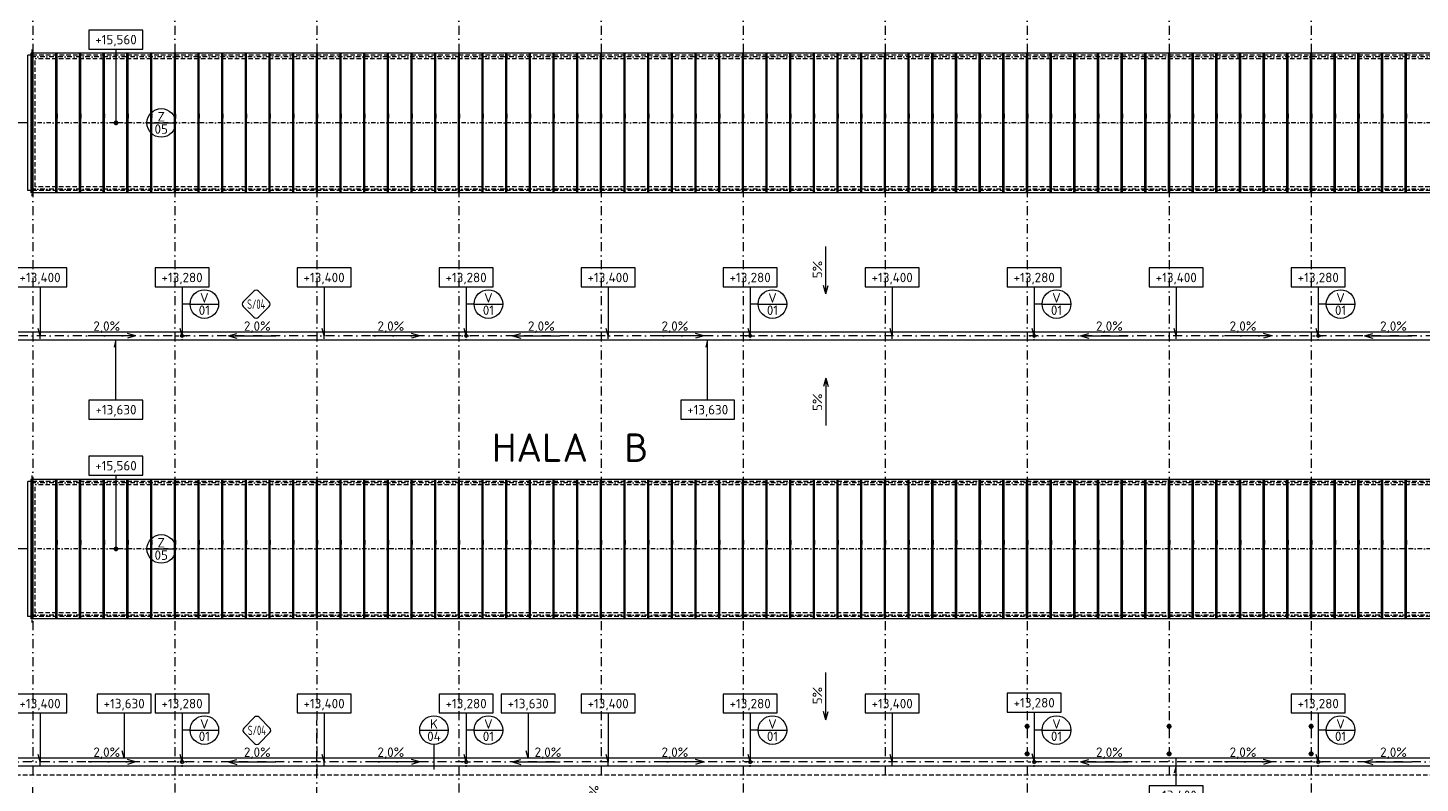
# Model space of a CAD drawing. Header units: millimetres. Extents: x -916886 to 3713765, y -2985421 to 1675785.
# Tile 90 of 256: x 11786 to 70605, y 176406 to 208314. Entities that reach past the tile are written whole.
import ezdxf
from ezdxf.enums import TextEntityAlignment as Align

# ---------------------------------------------------------------- set-up
doc = ezdxf.new("R2010")
doc.units = ezdxf.units.MM
for name, pattern in [('CENTERX2', [101.6, 63.5, -12.7, 12.7, -12.7]), ('DASHDOT', [25.4, 12.7, -6.35, 0, -6.35]), ('ČÁRKOVANÁ', [19.05, 12.7, -6.35])]:
    doc.linetypes.add(name, pattern=pattern)
for name, color, linetype, lineweight in [('A99_N_kce-pohl', 1, 'Continuous', 9), ('A99_N_koty-vysk', 160, 'Continuous', 9), ('A99_N_txt-popis-200', 240, 'Continuous', 5), ('A99_N_znaceni 200', 5, 'Continuous', 5), ('A99_S_osy', 1, 'CENTERX2', 5)]:
    doc.layers.add(name, color=color, linetype=linetype, lineweight=lineweight)
doc.styles.add('A99_kota', font='isocpeur.ttf', dxfattribs={"height": 2})
doc.styles.add('A99_popis', font='isocpeur.ttf')
doc.styles.add('ad_popis 100', font='isocpeur.ttf', dxfattribs={"height": 200})

# ---------------------------------------------------------------- blocks, each defined once
blk = doc.blocks.new('*U51')
at = {"color": 0, "linetype": 'ByBlock'}
blk.add_line((5.7, -4), (5.7, -19.6), dxfattribs=at)
blk.add_lwpolyline([(0, -4), (11.4, -4), (11.4, 0), (0, 0)], close=True, dxfattribs=at)
at = {"color": 0, "linetype": 'ByBlock', "ltscale": 200, "const_width": 0.5}
blk.add_lwpolyline([(5.7, -19.85, -1), (5.7, -19.35, -1)], format="xyb", close=True, dxfattribs=at)
at = {"color": 0, "linetype": 'ByBlock', "style": 'A99_kota'}
for tag, p in [('VYSKA', (5.7, -2.24)), ('VYSKA_POPIS1', (5.7, -6.04)), ('VYSKA_POPIS2', (5.9, -9.54)), ('VYSKA_POPIS3', (5.9, -13.04))]:
    blk.add_attdef(tag, text='', height=2, dxfattribs=at).set_placement(p, align=Align.MIDDLE)
blk = doc.blocks.new('*U64')
at = {"color": 0, "linetype": 'ByBlock'}
for p, q in [((5.7, -4), (5.7, -14.35)), ((5.7, -14.35), (5.29, -12.8))]:
    blk.add_line(p, q, dxfattribs=at)
blk.add_lwpolyline([(0, -4), (11.4, -4), (11.4, 0), (0, 0)], close=True, dxfattribs=at)
at = {"color": 0, "linetype": 'ByBlock', "style": 'A99_kota'}
for tag, p in [('VYSKA', (5.7, -2.24)), ('VYSKA_POPIS1', (5.7, -6.04)), ('VYSKA_POPIS2', (5.9, -9.54)), ('VYSKA_POPIS3', (5.9, -13.04))]:
    blk.add_attdef(tag, text='', height=2, dxfattribs=at).set_placement(p, align=Align.MIDDLE)
blk = doc.blocks.new('*U129')
at = {"color": 0, "linetype": 'ByBlock'}
for p, q in [((5.7, -4), (5.7, -13.52)), ((5.7, -13.52), (5.29, -11.98))]:
    blk.add_line(p, q, dxfattribs=at)
blk.add_lwpolyline([(0, -4), (11.4, -4), (11.4, 0), (0, 0)], close=True, dxfattribs=at)
at = {"color": 0, "linetype": 'ByBlock', "style": 'A99_kota'}
for tag, p in [('VYSKA', (5.7, -2.24)), ('VYSKA_POPIS1', (5.7, -6.04)), ('VYSKA_POPIS2', (5.9, -9.54)), ('VYSKA_POPIS3', (5.9, -13.04))]:
    blk.add_attdef(tag, text='', height=2, dxfattribs=at).set_placement(p, align=Align.MIDDLE)
blk = doc.blocks.new('*U114')
at = {"color": 0, "linetype": 'ByBlock'}
for p, q in [((5.7, 4.2), (5.29, 2.65)), ((5.7, 0), (5.7, 4.2))]:
    blk.add_line(p, q, dxfattribs=at)
blk.add_lwpolyline([(0, -4), (11.4, -4), (11.4, 0), (0, 0)], close=True, dxfattribs=at)
at = {"color": 0, "linetype": 'ByBlock', "style": 'A99_kota'}
for tag, p in [('VYSKA', (5.7, -2.24)), ('VYSKA_POPIS1', (5.7, -6.04)), ('VYSKA_POPIS2', (5.9, -9.54)), ('VYSKA_POPIS3', (5.9, -13.04))]:
    blk.add_attdef(tag, text='', height=2, dxfattribs=at).set_placement(p, align=Align.MIDDLE)
blk = doc.blocks.new('*U20')
at = {"color": 0, "linetype": 'ByBlock'}
blk.add_line((-3.02, 0), (3.02, 0), dxfattribs=at)
blk.add_circle((0, 0), 3.02, dxfattribs=at)
at = {"color": 0, "linetype": 'ByBlock', "style": 'A99_popis'}
for tag, p in [('KATEGORIE', (0, 1.31)), ('PRVEK', (0, -1.3))]:
    blk.add_attdef(tag, text='', height=2, dxfattribs=at).set_placement(p, align=Align.MIDDLE_CENTER)
blk = doc.blocks.new('*U96')
at = {"color": 0}
for p, q in [((-0.72, 4.14), (-4.15, 0.71)), ((4.14, 0.71), (0.71, 4.14)), ((-4.15, -0.72), (-0.72, -4.15)), ((0.71, -4.15), (4.14, -0.72))]:
    blk.add_line(p, q, dxfattribs=at)
for centre, start, end in [((0, 3.42), 45, 135), ((-3.43, 0), 135, 225), ((3.42, 0), 315, 45), ((0, -3.43), 225, 315)]:
    blk.add_arc(centre, 1.01, start, end, dxfattribs=at)
at = {"color": 0, "linetype": 'ByBlock', "style": 'A99_popis', "width": 0.953108}
blk.add_attdef('SKLADBA', text='', height=3, rotation=0.0103, dxfattribs=at).set_placement((-2.86, -1.51), (2.86, -1.5), align=Align.FIT)
blk = doc.blocks.new('*U128')
at = {"color": 0, "linetype": 'ByBlock'}
for p, q in [((5.7, 12.75), (5.29, 11.2)), ((5.7, 0), (5.7, 12.75))]:
    blk.add_line(p, q, dxfattribs=at)
blk.add_lwpolyline([(0, -4), (11.4, -4), (11.4, 0), (0, 0)], close=True, dxfattribs=at)
at = {"color": 0, "linetype": 'ByBlock', "style": 'A99_kota'}
for tag, p in [('VYSKA', (5.7, -2.24)), ('VYSKA_POPIS1', (5.7, -6.04)), ('VYSKA_POPIS2', (5.9, -9.54)), ('VYSKA_POPIS3', (5.9, -13.04))]:
    blk.add_attdef(tag, text='', height=2, dxfattribs=at).set_placement(p, align=Align.MIDDLE)

msp = doc.modelspace()

# ---------------------------------------------------------------- linework, layer by layer
at = {"layer": 'A99_N_kce-pohl', "linetype": 'Continuous', "lineweight": 9}
for p, q in [((12005, 201345), (12005, 207255)), ((12975, 201345), (12975, 207255)), ((13025, 201345), (13025, 207255)), ((13975, 201345), (13975, 207255)), ((14025, 201345), (14025, 207255)), ((14975, 201345), (14975, 207255)), ((15025, 201345), (15025, 207255)), ((15975, 201345), (15975, 207255)), ((16025, 201345), (16025, 207255)), ((16975, 201345), (16975, 207255)), ((17025, 201345), (17025, 207255)), ((17975, 201345), (17975, 207255)), ((18025, 201345), (18025, 207255)), ((18975, 201345), (18975, 207255)), ((19025, 201345), (19025, 207255)), ((19975, 201345), (19975, 207255)), ((20025, 201345), (20025, 207255)), ((20975, 201345), (20975, 207255)), ((21025, 201345), (21025, 207255)), ((21975, 201345), (21975, 207255)), ((22025, 201345), (22025, 207255)), ((22975, 201345), (22975, 207255)), ((23025, 201345), (23025, 207255)), ((23975, 201345), (23975, 207255)), ((24025, 201345), (24025, 207255)), ((24975, 201345), (24975, 207255)), ((25025, 201345), (25025, 207255)), ((25975, 201345), (25975, 207255)), ((26025, 201345), (26025, 207255)), ((26975, 201345), (26975, 207255)), ((27025, 201345), (27025, 207255)), ((27975, 201345), (27975, 207255)), ((28025, 201345), (28025, 207255)), ((28975, 201345), (28975, 207255)), ((29025, 201345), (29025, 207255)), ((29975, 201345), (29975, 207255)), ((30025, 201345), (30025, 207255)), ((30975, 201345), (30975, 207255)), ((31025, 201345), (31025, 207255)), ((31975, 201345), (31975, 207255)), ((32025, 201345), (32025, 207255)), ((32975, 201345), (32975, 207255)), ((33025, 201345), (33025, 207255)), ((33975, 201345), (33975, 207255)), ((34025, 201345), (34025, 207255)), ((34975, 201345), (34975, 207255)), ((35025, 201345), (35025, 207255)), ((35975, 201345), (35975, 207255)), ((36025, 201345), (36025, 207255)), ((36975, 201345), (36975, 207255)), ((37025, 201345), (37025, 207255)), ((37975, 201345), (37975, 207255)), ((38025, 201345), (38025, 207255)), ((38975, 201345), (38975, 207255)), ((39025, 201345), (39025, 207255)), ((39975, 201345), (39975, 207255)), ((40025, 201345), (40025, 207255)), ((40975, 201345), (40975, 207255)), ((41025, 201345), (41025, 207255)), ((41975, 201345), (41975, 207255)), ((42025, 201345), (42025, 207255)), ((42975, 201345), (42975, 207255)), ((43025, 201345), (43025, 207255)), ((43975, 201345), (43975, 207255)), ((44025, 201345), (44025, 207255)), ((44975, 201345), (44975, 207255)), ((45025, 201345), (45025, 207255)), ((45975, 201345), (45975, 207255)), ((46025, 201345), (46025, 207255)), ((46975, 201345), (46975, 207255)), ((47025, 201345), (47025, 207255)), ((47975, 201345), (47975, 207255)), ((48025, 201345), (48025, 207255)), ((48975, 201345), (48975, 207255)), ((49025, 201345), (49025, 207255)), ((49975, 201345), (49975, 207255)), ((50025, 201345), (50025, 207255)), ((50975, 201345), (50975, 207255)), ((51025, 201345), (51025, 207255)), ((51975, 201345), (51975, 207255)), ((52025, 201345), (52025, 207255)), ((52975, 201345), (52975, 207255)), ((53025, 201345), (53025, 207255)), ((53975, 201345), (53975, 207255)), ((54025, 201345), (54025, 207255)), ((54975, 201345), (54975, 207255)), ((55025, 201345), (55025, 207255)), ((55975, 201345), (55975, 207255)), ((56025, 201345), (56025, 207255)), ((56975, 201345), (56975, 207255)), ((57025, 201345), (57025, 207255)), ((57975, 201345), (57975, 207255)), ((58025, 201345), (58025, 207255)), ((58975, 201345), (58975, 207255)), ((59025, 201345), (59025, 207255)), ((59975, 201345), (59975, 207255)), ((60025, 201345), (60025, 207255)), ((60975, 201345), (60975, 207255)), ((61025, 201345), (61025, 207255)), ((61975, 201345), (61975, 207255)), ((62025, 201345), (62025, 207255)), ((62975, 201345), (62975, 207255)), ((63025, 201345), (63025, 207255)), ((63975, 201345), (63975, 207255)), ((64025, 201345), (64025, 207255)), ((64975, 201345), (64975, 207255)), ((65025, 201345), (65025, 207255)), ((65975, 201345), (65975, 207255)), ((66025, 201345), (66025, 207255)), ((66975, 201345), (66975, 207255)), ((67025, 201345), (67025, 207255)), ((67975, 201345), (67975, 207255)), ((68025, 201345), (68025, 207255)), ((68975, 201345), (68975, 207255)), ((69025, 201345), (69025, 207255)), ((69975, 201345), (69975, 207255)), ((70025, 201345), (70025, 207255)), ((12005, 183345), (12005, 189255)), ((12975, 183345), (12975, 189255)), ((13025, 183345), (13025, 189255)), ((13975, 183345), (13975, 189255)), ((14025, 183345), (14025, 189255)), ((14975, 183345), (14975, 189255)), ((15025, 183345), (15025, 189255)), ((15975, 183345), (15975, 189255)), ((16025, 183345), (16025, 189255)), ((16975, 183345), (16975, 189255)), ((17025, 183345), (17025, 189255)), ((17975, 183345), (17975, 189255)), ((18025, 183345), (18025, 189255)), ((18975, 183345), (18975, 189255)), ((19025, 183345), (19025, 189255)), ((19975, 183345), (19975, 189255)), ((20025, 183345), (20025, 189255)), ((20975, 183345), (20975, 189255)), ((21025, 183345), (21025, 189255)), ((21975, 183345), (21975, 189255)), ((22025, 183345), (22025, 189255)), ((22975, 183345), (22975, 189255)), ((23025, 183345), (23025, 189255)), ((23975, 183345), (23975, 189255)), ((24025, 183345), (24025, 189255)), ((24975, 183345), (24975, 189255)), ((25025, 183345), (25025, 189255)), ((25975, 183345), (25975, 189255)), ((26025, 183345), (26025, 189255)), ((26975, 183345), (26975, 189255)), ((27025, 183345), (27025, 189255)), ((27975, 183345), (27975, 189255)), ((28025, 183345), (28025, 189255)), ((28975, 183345), (28975, 189255)), ((29025, 183345), (29025, 189255)), ((29975, 183345), (29975, 189255)), ((30025, 183345), (30025, 189255)), ((30975, 183345), (30975, 189255)), ((31025, 183345), (31025, 189255)), ((31975, 183345), (31975, 189255)), ((32025, 183345), (32025, 189255)), ((32975, 183345), (32975, 189255)), ((33025, 183345), (33025, 189255)), ((33975, 183345), (33975, 189255)), ((34025, 183345), (34025, 189255)), ((34975, 183345), (34975, 189255)), ((35025, 183345), (35025, 189255)), ((35975, 183345), (35975, 189255)), ((36025, 183345), (36025, 189255)), ((36975, 183345), (36975, 189255)), ((37025, 183345), (37025, 189255)), ((37975, 183345), (37975, 189255)), ((38025, 183345), (38025, 189255)), ((38975, 183345), (38975, 189255)), ((39025, 183345), (39025, 189255)), ((39975, 183345), (39975, 189255)), ((40025, 183345), (40025, 189255)), ((40975, 183345), (40975, 189255)), ((41025, 183345), (41025, 189255)), ((41975, 183345), (41975, 189255)), ((42025, 183345), (42025, 189255)), ((42975, 183345), (42975, 189255)), ((43025, 183345), (43025, 189255)), ((43975, 183345), (43975, 189255)), ((44025, 183345), (44025, 189255)), ((44975, 183345), (44975, 189255)), ((45025, 183345), (45025, 189255)), ((45975, 183345), (45975, 189255)), ((46025, 183345), (46025, 189255)), ((46975, 183345), (46975, 189255)), ((47025, 183345), (47025, 189255)), ((47975, 183345), (47975, 189255)), ((48025, 183345), (48025, 189255)), ((48975, 183345), (48975, 189255)), ((49025, 183345), (49025, 189255)), ((49975, 183345), (49975, 189255)), ((50025, 183345), (50025, 189255)), ((50975, 183345), (50975, 189255)), ((51025, 183345), (51025, 189255)), ((51975, 183345), (51975, 189255)), ((52025, 183345), (52025, 189255)), ((52975, 183345), (52975, 189255)), ((53025, 183345), (53025, 189255)), ((53975, 183345), (53975, 189255)), ((54025, 183345), (54025, 189255)), ((54975, 183345), (54975, 189255)), ((55025, 183345), (55025, 189255)), ((55975, 183345), (55975, 189255)), ((56025, 183345), (56025, 189255)), ((56975, 183345), (56975, 189255)), ((57025, 183345), (57025, 189255)), ((57975, 183345), (57975, 189255)), ((58025, 183345), (58025, 189255)), ((58975, 183345), (58975, 189255)), ((59025, 183345), (59025, 189255)), ((59975, 183345), (59975, 189255)), ((60025, 183345), (60025, 189255)), ((60975, 183345), (60975, 189255)), ((61025, 183345), (61025, 189255)), ((61975, 183345), (61975, 189255)), ((62025, 183345), (62025, 189255)), ((62975, 183345), (62975, 189255)), ((63025, 183345), (63025, 189255)), ((63975, 183345), (63975, 189255)), ((64025, 183345), (64025, 189255)), ((64975, 183345), (64975, 189255)), ((65025, 183345), (65025, 189255)), ((65975, 183345), (65975, 189255)), ((66025, 183345), (66025, 189255)), ((66975, 183345), (66975, 189255)), ((67025, 183345), (67025, 189255)), ((67975, 183345), (67975, 189255)), ((68025, 183345), (68025, 189255)), ((68975, 183345), (68975, 189255)), ((69025, 183345), (69025, 189255)), ((69975, 183345), (69975, 189255)), ((70025, 183345), (70025, 189255))]:
    msp.add_line(p, q, dxfattribs=at)
at = {"layer": 'A99_N_kce-pohl', "linetype": 'ČÁRKOVANÁ', "lineweight": 9, "ltscale": 15}
msp.add_line((5860, 176760), (150690, 176760), dxfattribs=at)
for points in [[(144760, 207155), (11790, 207155)], [(144450, 207005.3), (12100, 207005.3)], [(12100, 201594.7), (12100, 207005.3)], [(144760, 201445), (11790, 201445)], [(144450, 201594.7), (12100, 201594.7)], [(144760, 189155), (11790, 189155)], [(144450, 189005.3), (12100, 189005.3)], [(12100, 183594.7), (12100, 189005.3)], [(144450, 183594.7), (12100, 183594.7)], [(144760, 183445), (11790, 183445)]]:
    msp.add_lwpolyline(points, dxfattribs=at)
at = {"layer": 'A99_N_kce-pohl', "linetype": 'Continuous', "lineweight": 9}
for points in [[(11790, 201445), (11790, 207155)], [(11955, 201345), (11955, 207255)], [(11790, 204300), (5860, 204300)], [(12975, 204675), (12975, 204495)], [(13025, 204675), (13025, 204495)], [(13975, 204675), (13975, 204495)], [(14025, 204675), (14025, 204495)], [(15975, 204675), (15975, 204495)], [(16025, 204675), (16025, 204495)], [(17975, 204670), (17975, 204490)], [(18025, 204670), (18025, 204490)], [(18975, 204675), (18975, 204495)], [(19025, 204675), (19025, 204495)], [(19975, 204675), (19975, 204495)], [(20025, 204675), (20025, 204495)], [(20975, 204675), (20975, 204495)], [(21025, 204675), (21025, 204495)], [(21975, 204675), (21975, 204495)], [(22025, 204675), (22025, 204495)], [(22975, 204675), (22975, 204495)], [(23025, 204675), (23025, 204495)], [(23975, 204675), (23975, 204495)], [(24025, 204675), (24025, 204495)], [(24975, 204675), (24975, 204495)], [(25025, 204675), (25025, 204495)], [(25975, 204675), (25975, 204495)], [(26025, 204675), (26025, 204495)], [(26975, 204675), (26975, 204495)], [(27025, 204675), (27025, 204495)], [(27975, 204675), (27975, 204495)], [(28025, 204675), (28025, 204495)], [(28975, 204675), (28975, 204495)], [(29025, 204675), (29025, 204495)], [(29975, 204675), (29975, 204495)], [(30025, 204675), (30025, 204495)], [(30975, 204675), (30975, 204495)], [(31025, 204675), (31025, 204495)], [(31975, 204675), (31975, 204495)], [(32025, 204675), (32025, 204495)], [(32975, 204675), (32975, 204495)], [(33025, 204675), (33025, 204495)], [(33975, 204675), (33975, 204495)], [(34025, 204675), (34025, 204495)], [(34975, 204675), (34975, 204495)], [(35025, 204675), (35025, 204495)], [(35975, 204675), (35975, 204495)], [(36025, 204675), (36025, 204495)], [(36975, 204675), (36975, 204495)], [(37025, 204675), (37025, 204495)], [(37975, 204675), (37975, 204495)], [(38025, 204675), (38025, 204495)], [(38975, 204675), (38975, 204495)], [(39025, 204675), (39025, 204495)], [(39975, 204675), (39975, 204495)], [(40025, 204675), (40025, 204495)], [(40975, 204675), (40975, 204495)], [(41025, 204675), (41025, 204495)], [(41975, 204675), (41975, 204495)], [(42025, 204675), (42025, 204495)], [(42975, 204675), (42975, 204495)], [(43025, 204675), (43025, 204495)], [(43975, 204675), (43975, 204495)], [(44025, 204675), (44025, 204495)], [(44975, 204675), (44975, 204495)], [(45025, 204675), (45025, 204495)], [(45975, 204675), (45975, 204495)], [(46025, 204675), (46025, 204495)], [(46975, 204675), (46975, 204495)], [(47025, 204675), (47025, 204495)], [(47975, 204675), (47975, 204495)], [(48025, 204675), (48025, 204495)], [(48975, 204675), (48975, 204495)], [(49025, 204675), (49025, 204495)], [(49975, 204675), (49975, 204495)], [(50025, 204675), (50025, 204495)], [(50975, 204675), (50975, 204495)], [(51025, 204675), (51025, 204495)], [(51975, 204675), (51975, 204495)], [(52025, 204675), (52025, 204495)], [(52975, 204675), (52975, 204495)], [(53025, 204675), (53025, 204495)], [(53975, 204675), (53975, 204495)], [(54025, 204675), (54025, 204495)], [(54975, 204675), (54975, 204495)], [(55025, 204675), (55025, 204495)], [(55975, 204675), (55975, 204495)], [(56025, 204675), (56025, 204495)], [(56975, 204675), (56975, 204495)], [(57025, 204675), (57025, 204495)], [(57975, 204675), (57975, 204495)], [(58025, 204675), (58025, 204495)], [(58975, 204675), (58975, 204495)], [(59025, 204675), (59025, 204495)], [(59975, 204675), (59975, 204495)], [(60025, 204675), (60025, 204495)], [(60975, 204675), (60975, 204495)], [(61025, 204675), (61025, 204495)], [(61975, 204675), (61975, 204495)], [(62025, 204675), (62025, 204495)], [(62975, 204675), (62975, 204495)], [(63025, 204675), (63025, 204495)], [(63975, 204675), (63975, 204495)], [(64025, 204675), (64025, 204495)], [(64975, 204675), (64975, 204495)], [(65025, 204675), (65025, 204495)], [(65975, 204675), (65975, 204495)], [(66025, 204675), (66025, 204495)], [(66975, 204675), (66975, 204495)], [(67025, 204675), (67025, 204495)], [(67975, 204675), (67975, 204495)], [(68025, 204675), (68025, 204495)], [(68975, 204675), (68975, 204495)], [(69025, 204675), (69025, 204495)], [(69975, 204675), (69975, 204495)], [(70025, 204675), (70025, 204495)], [(11790, 183445), (11790, 189155)], [(11955, 183345), (11955, 189255)], [(12975, 186675), (12975, 186495)], [(13025, 186675), (13025, 186495)], [(13975, 186675), (13975, 186495)], [(14025, 186675), (14025, 186495)], [(15975, 186675), (15975, 186495)], [(16025, 186675), (16025, 186495)], [(17975, 186670), (17975, 186490)], [(18025, 186670), (18025, 186490)], [(18975, 186675), (18975, 186495)], [(19025, 186675), (19025, 186495)], [(19975, 186675), (19975, 186495)], [(20025, 186675), (20025, 186495)], [(20975, 186675), (20975, 186495)], [(21025, 186675), (21025, 186495)], [(21975, 186675), (21975, 186495)], [(22025, 186675), (22025, 186495)], [(22975, 186675), (22975, 186495)], [(23025, 186675), (23025, 186495)], [(23975, 186675), (23975, 186495)], [(24025, 186675), (24025, 186495)], [(24975, 186675), (24975, 186495)], [(25025, 186675), (25025, 186495)], [(25975, 186675), (25975, 186495)], [(26025, 186675), (26025, 186495)], [(26975, 186675), (26975, 186495)], [(27025, 186675), (27025, 186495)], [(27975, 186675), (27975, 186495)], [(28025, 186675), (28025, 186495)], [(28975, 186675), (28975, 186495)], [(29025, 186675), (29025, 186495)], [(29975, 186675), (29975, 186495)], [(30025, 186675), (30025, 186495)], [(30975, 186675), (30975, 186495)], [(31025, 186675), (31025, 186495)], [(31975, 186675), (31975, 186495)], [(32025, 186675), (32025, 186495)], [(32975, 186675), (32975, 186495)], [(33025, 186675), (33025, 186495)], [(33975, 186675), (33975, 186495)], [(34025, 186675), (34025, 186495)], [(34975, 186675), (34975, 186495)], [(35025, 186675), (35025, 186495)], [(35975, 186675), (35975, 186495)], [(36025, 186675), (36025, 186495)], [(36975, 186675), (36975, 186495)], [(37025, 186675), (37025, 186495)], [(37975, 186675), (37975, 186495)], [(38025, 186675), (38025, 186495)], [(38975, 186675), (38975, 186495)], [(39025, 186675), (39025, 186495)], [(39975, 186675), (39975, 186495)], [(40025, 186675), (40025, 186495)], [(40975, 186675), (40975, 186495)], [(41025, 186675), (41025, 186495)], [(41975, 186675), (41975, 186495)], [(42025, 186675), (42025, 186495)], [(42975, 186675), (42975, 186495)], [(43025, 186675), (43025, 186495)], [(43975, 186675), (43975, 186495)], [(44025, 186675), (44025, 186495)], [(44975, 186675), (44975, 186495)], [(45025, 186675), (45025, 186495)], [(45975, 186675), (45975, 186495)], [(46025, 186675), (46025, 186495)], [(46975, 186675), (46975, 186495)], [(47025, 186675), (47025, 186495)], [(47975, 186675), (47975, 186495)], [(48025, 186675), (48025, 186495)], [(48975, 186675), (48975, 186495)], [(49025, 186675), (49025, 186495)], [(49975, 186675), (49975, 186495)], [(50025, 186675), (50025, 186495)], [(50975, 186675), (50975, 186495)], [(51025, 186675), (51025, 186495)], [(51975, 186675), (51975, 186495)], [(52025, 186675), (52025, 186495)], [(52975, 186675), (52975, 186495)], [(53025, 186675), (53025, 186495)], [(53975, 186675), (53975, 186495)], [(54025, 186675), (54025, 186495)], [(54975, 186675), (54975, 186495)], [(55025, 186675), (55025, 186495)], [(55975, 186675), (55975, 186495)], [(56025, 186675), (56025, 186495)], [(56975, 186675), (56975, 186495)], [(57025, 186675), (57025, 186495)], [(57975, 186675), (57975, 186495)], [(58025, 186675), (58025, 186495)], [(58975, 186675), (58975, 186495)], [(59025, 186675), (59025, 186495)], [(59975, 186675), (59975, 186495)], [(60025, 186675), (60025, 186495)], [(60975, 186675), (60975, 186495)], [(61025, 186675), (61025, 186495)], [(61975, 186675), (61975, 186495)], [(62025, 186675), (62025, 186495)], [(62975, 186675), (62975, 186495)], [(63025, 186675), (63025, 186495)], [(63975, 186675), (63975, 186495)], [(64025, 186675), (64025, 186495)], [(64975, 186675), (64975, 186495)], [(65025, 186675), (65025, 186495)], [(65975, 186675), (65975, 186495)], [(66025, 186675), (66025, 186495)], [(66975, 186675), (66975, 186495)], [(67025, 186675), (67025, 186495)], [(67975, 186675), (67975, 186495)], [(68025, 186675), (68025, 186495)], [(68975, 186675), (68975, 186495)], [(69025, 186675), (69025, 186495)], [(69975, 186675), (69975, 186495)], [(70025, 186675), (70025, 186495)], [(11790, 186300), (5860, 186300)]]:
    msp.add_lwpolyline(points, dxfattribs=at)
for points in [[(11930, 207255), (144620, 207255), (144620, 201345), (11930, 201345)], [(11930, 189255), (144620, 189255), (144620, 183345), (11930, 183345)]]:
    msp.add_lwpolyline(points, close=True, dxfattribs=at)
at = {"layer": 'A99_N_kce-pohl', "linetype": 'ČÁRKOVANÁ', "lineweight": 9, "ltscale": 3}
for points in [[(14975, 204675), (14975, 204495)], [(15025, 204675), (15025, 204495)], [(16975, 204675), (16975, 204495)], [(17025, 204675), (17025, 204495)], [(14975, 186675), (14975, 186495)], [(15025, 186675), (15025, 186495)], [(16975, 186675), (16975, 186495)], [(17025, 186675), (17025, 186495)]]:
    msp.add_lwpolyline(points, dxfattribs=at)
at = {"layer": 'A99_N_kce-pohl', "color": 1, "linetype": 'Continuous', "ltscale": 25}
msp.add_lwpolyline([(150690, 195135), (150690, 195465), (6000, 195465), (6000, 195135)], close=True, dxfattribs=at)
at = {"layer": 'A99_N_kce-pohl', "linetype": 'Continuous', "lineweight": 5}
for points in [[(12300, 195180), (12300, 195420)], [(24300, 195180), (24300, 195420)], [(36300, 195180), (36300, 195420)], [(36300, 195180), (36300, 195420)], [(48300, 195180), (48300, 195420)], [(60300, 195180), (60300, 195420)]]:
    msp.add_lwpolyline(points, dxfattribs=at)
at = {"layer": 'A99_N_kce-pohl', "linetype": 'DASHDOT', "lineweight": 5, "ltscale": 5}
for points in [[(18100, 195300), (18500, 195300)], [(18300, 195100), (18300, 195500)], [(30100, 195300), (30500, 195300)], [(30300, 195100), (30300, 195500)], [(42100, 195300), (42500, 195300)], [(42300, 195100), (42300, 195500)], [(54100, 195300), (54500, 195300)], [(54300, 195100), (54300, 195500)], [(66100, 195300), (66500, 195300)], [(66300, 195100), (66300, 195500)], [(18100, 177300), (18500, 177300)], [(18300, 177100), (18300, 177500)], [(30100, 177300), (30500, 177300)], [(30300, 177100), (30300, 177500)], [(42100, 177300), (42500, 177300)], [(42300, 177100), (42300, 177500)], [(54100, 177300), (54500, 177300)], [(54300, 177100), (54300, 177500)], [(66100, 177300), (66500, 177300)], [(66300, 177100), (66300, 177500)]]:
    msp.add_lwpolyline(points, dxfattribs=at)
at = {"layer": 'A99_N_kce-pohl', "linetype": 'Continuous', "ltscale": 25}
msp.add_lwpolyline([(150690, 177135), (150690, 177465), (6000, 177465), (6000, 177135)], close=True, dxfattribs=at)
for points in [[(12300, 177135), (12300, 177465)], [(24300, 177135), (24300, 177465)], [(36300, 177135), (36300, 177465)], [(36300, 177135), (36300, 177465)], [(48300, 177135), (48300, 177465)], [(60300, 177135), (60300, 177465)]]:
    msp.add_lwpolyline(points, dxfattribs=at)
at = {"layer": 'A99_N_kce-pohl', "linetype": 'Continuous'}
for centre in [(18300, 195300), (30300, 195300), (42300, 195300), (54300, 195300), (66300, 195300), (18300, 177300), (30300, 177300), (42300, 177300), (54300, 177300), (66300, 177300)]:
    msp.add_circle(centre, 60, dxfattribs=at)
at = {"layer": 'A99_N_kce-pohl', "color": 4, "linetype": 'Continuous', "lineweight": 70, "ltscale": 0.5}
for centre in [(54000, 178807.5), (60000, 178807.5), (66000, 178807.5), (54000, 177645), (60000, 177645), (66000, 177645)]:
    msp.add_circle(centre, 15, dxfattribs=at)
at = {"layer": 'A99_N_koty-vysk'}
for points in [[(45500, 197082), (45500, 199082)], [(45500, 197082), (45400, 197432)], [(45500, 197082), (45600, 197432)], [(16340, 195300), (14340, 195300)], [(16340, 195300), (15990, 195400)], [(16340, 195300), (15990, 195200)], [(20260, 195300), (20610, 195400)], [(20260, 195300), (22260, 195300)], [(20260, 195300), (20610, 195200)], [(28340, 195300), (26340, 195300)], [(28340, 195300), (27990, 195400)], [(28340, 195300), (27990, 195200)], [(32260, 195300), (32610, 195400)], [(32260, 195300), (32610, 195400)], [(32260, 195300), (34260, 195300)], [(32260, 195300), (32610, 195200)], [(32260, 195300), (34260, 195300)], [(32260, 195300), (32610, 195200)], [(40340, 195300), (38340, 195300)], [(40340, 195300), (38340, 195300)], [(40340, 195300), (39990, 195400)], [(40340, 195300), (39990, 195400)], [(40340, 195300), (39990, 195200)], [(40340, 195300), (39990, 195200)], [(56260, 195300), (56610, 195400)], [(56260, 195300), (58260, 195300)], [(56260, 195300), (56610, 195200)], [(64340, 195300), (62340, 195300)], [(64340, 195300), (63990, 195400)], [(64340, 195300), (63990, 195200)], [(68260, 195300), (68610, 195400)], [(68260, 195300), (70260, 195300)], [(68260, 195300), (68610, 195200)], [(45500, 193518), (45400, 193168)], [(45500, 193518), (45500, 191518)], [(45500, 193518), (45600, 193168)], [(45500, 179082), (45500, 181082)], [(45500, 179082), (45400, 179432)], [(45500, 179082), (45600, 179432)], [(16340, 177300), (14340, 177300)], [(16340, 177300), (15990, 177400)], [(16340, 177300), (15990, 177200)], [(20260, 177300), (20610, 177400)], [(20260, 177300), (22260, 177300)], [(20260, 177300), (20610, 177200)], [(28340, 177300), (26340, 177300)], [(28340, 177300), (27990, 177400)], [(28340, 177300), (27990, 177200)], [(32260, 177300), (32610, 177400)], [(32260, 177300), (32610, 177400)], [(32260, 177300), (34260, 177300)], [(32260, 177300), (32610, 177200)], [(32260, 177300), (34260, 177300)], [(32260, 177300), (32610, 177200)], [(40340, 177300), (38340, 177300)], [(40340, 177300), (38340, 177300)], [(40340, 177300), (39990, 177400)], [(40340, 177300), (39990, 177400)], [(40340, 177300), (39990, 177200)], [(40340, 177300), (39990, 177200)], [(56260, 177300), (56610, 177400)], [(56260, 177300), (58260, 177300)], [(56260, 177300), (56610, 177200)], [(64340, 177300), (62340, 177300)], [(64340, 177300), (63990, 177400)], [(64340, 177300), (63990, 177200)], [(68260, 177300), (68610, 177400)], [(68260, 177300), (70260, 177300)], [(68260, 177300), (68610, 177200)]]:
    msp.add_lwpolyline(points, dxfattribs=at)
at = {"layer": 'A99_N_znaceni 200'}
for points in [[(18638.5, 196646.5), (18300, 196646.5)], [(30638.5, 196646.5), (30300, 196646.5)], [(42638.5, 196646.5), (42300, 196646.5)], [(54638.5, 196646.5), (54300, 196646.5)], [(66638.5, 196646.5), (66300, 196646.5)], [(18638.5, 178646.5), (18300, 178646.5)], [(30638.5, 178646.5), (30300, 178646.5)], [(42638.5, 178646.5), (42300, 178646.5)], [(54638.5, 178646.5), (54300, 178646.5)], [(66638.5, 178646.5), (66300, 178646.5)], [(28943.4, 178041.4), (28943.4, 176980.3)]]:
    msp.add_lwpolyline(points, dxfattribs=at)
at = {"layer": 'A99_S_osy', "linetype": 'DASHDOT', "lineweight": 5, "ltscale": 10}
for p, q in [((11960, 207400), (11960, 201200)), ((13000, 201345), (13000, 207255)), ((14000, 201345), (14000, 207255)), ((15000, 201345), (15000, 207255)), ((16000, 201345), (16000, 207255)), ((17000, 201345), (17000, 207255)), ((19000, 201345), (19000, 207255)), ((20000, 201345), (20000, 207255)), ((21000, 201345), (21000, 207255)), ((22000, 201345), (22000, 207255)), ((23000, 201345), (23000, 207255)), ((24000, 201345), (24000, 207255)), ((25000, 201345), (25000, 207255)), ((26000, 201345), (26000, 207255)), ((27000, 201345), (27000, 207255)), ((28000, 201345), (28000, 207255)), ((29000, 201345), (29000, 207255)), ((31000, 201345), (31000, 207255)), ((32000, 201345), (32000, 207255)), ((33000, 201345), (33000, 207255)), ((34000, 201345), (34000, 207255)), ((35000, 201345), (35000, 207255)), ((36000, 201345), (36000, 207255)), ((37000, 201345), (37000, 207255)), ((38000, 201345), (38000, 207255)), ((39000, 201345), (39000, 207255)), ((40000, 201345), (40000, 207255)), ((41000, 201345), (41000, 207255)), ((43000, 201345), (43000, 207255)), ((44000, 201345), (44000, 207255)), ((45000, 201345), (45000, 207255)), ((46000, 201345), (46000, 207255)), ((47000, 201345), (47000, 207255)), ((48000, 201345), (48000, 207255)), ((49000, 201345), (49000, 207255)), ((50000, 201345), (50000, 207255)), ((51000, 201345), (51000, 207255)), ((52000, 201345), (52000, 207255)), ((53000, 201345), (53000, 207255)), ((55000, 201345), (55000, 207255)), ((56000, 201345), (56000, 207255)), ((57000, 201345), (57000, 207255)), ((58000, 201345), (58000, 207255)), ((59000, 201345), (59000, 207255)), ((60000, 201345), (60000, 207255)), ((61000, 201345), (61000, 207255)), ((62000, 201345), (62000, 207255)), ((63000, 201345), (63000, 207255)), ((64000, 201345), (64000, 207255)), ((65000, 201345), (65000, 207255)), ((67000, 201345), (67000, 207255)), ((68000, 201345), (68000, 207255)), ((69000, 201345), (69000, 207255)), ((70000, 201345), (70000, 207255)), ((11960, 189400), (11960, 183200)), ((13000, 183345), (13000, 189255)), ((14000, 183345), (14000, 189255)), ((15000, 183345), (15000, 189255)), ((16000, 183345), (16000, 189255)), ((17000, 183345), (17000, 189255)), ((19000, 183345), (19000, 189255)), ((20000, 183345), (20000, 189255)), ((21000, 183345), (21000, 189255)), ((22000, 183345), (22000, 189255)), ((23000, 183345), (23000, 189255)), ((24000, 183345), (24000, 189255)), ((25000, 183345), (25000, 189255)), ((26000, 183345), (26000, 189255)), ((27000, 183345), (27000, 189255)), ((28000, 183345), (28000, 189255)), ((29000, 183345), (29000, 189255)), ((31000, 183345), (31000, 189255)), ((32000, 183345), (32000, 189255)), ((33000, 183345), (33000, 189255)), ((34000, 183345), (34000, 189255)), ((35000, 183345), (35000, 189255)), ((36000, 189255), (36000, 183345)), ((37000, 183345), (37000, 189255)), ((38000, 183345), (38000, 189255)), ((39000, 183345), (39000, 189255)), ((40000, 183345), (40000, 189255)), ((41000, 183345), (41000, 189255)), ((43000, 183345), (43000, 189255)), ((44000, 183345), (44000, 189255)), ((45000, 183345), (45000, 189255)), ((46000, 183345), (46000, 189255)), ((47000, 183345), (47000, 189255)), ((48000, 183345), (48000, 189255)), ((49000, 183345), (49000, 189255)), ((50000, 183345), (50000, 189255)), ((51000, 183345), (51000, 189255)), ((52000, 183345), (52000, 189255)), ((53000, 183345), (53000, 189255)), ((55000, 183345), (55000, 189255)), ((56000, 183345), (56000, 189255)), ((57000, 183345), (57000, 189255)), ((58000, 183345), (58000, 189255)), ((59000, 183345), (59000, 189255)), ((60000, 183345), (60000, 189255)), ((61000, 183345), (61000, 189255)), ((62000, 183345), (62000, 189255)), ((63000, 183345), (63000, 189255)), ((64000, 183345), (64000, 189255)), ((65000, 183345), (65000, 189255)), ((67000, 183345), (67000, 189255)), ((68000, 183345), (68000, 189255)), ((69000, 183345), (69000, 189255)), ((70000, 183345), (70000, 189255))]:
    msp.add_line(p, q, dxfattribs=at)
at = {"layer": 'A99_S_osy', "linetype": 'DASHDOT', "lineweight": 5, "ltscale": 25}
for p, q in [((24000, 207255), (24000, 201345)), ((36000, 207255), (36000, 201345)), ((24000, 189255), (24000, 183345))]:
    msp.add_line(p, q, dxfattribs=at)
at = {"layer": 'A99_S_osy', "linetype": 'DASHDOT', "lineweight": 5, "ltscale": 30}
for points in [[(12000, 264800), (12000, 176462.5)], [(18000, 264800), (18000, 175430)], [(24000, 264800), (24000, 176462.5)], [(30000, 264800), (30000, 146890)], [(36000, 264800), (36000, 176462.5)], [(42000, 264800), (42000, 146890)], [(48000, 264800), (48000, 176462.5)], [(54000, 264800), (54000, 146890)], [(60000, 264800), (60000, 176462.5)], [(66000, 264800), (66000, 146890)], [(176395, 195300), (4375, 195300)], [(24000, 146890), (24000, 179060)], [(177325, 177300), (4375, 177300)], [(12000, 146890), (12000, 176462.5)]]:
    msp.add_lwpolyline(points, dxfattribs=at)
at = {"layer": 'A99_S_osy', "linetype": 'DASHDOT', "lineweight": 5, "ltscale": 15}
for points in [[(144740, 207095), (11865, 207095)], [(144620, 204300), (11930, 204300)], [(144740, 201505), (11865, 201505)], [(144740, 189095), (11865, 189095)], [(144620, 186300), (11930, 186300)], [(144740, 183505), (11865, 183505)]]:
    msp.add_lwpolyline(points, dxfattribs=at)

# ---------------------------------------------------------------- block references
at = {"layer": 'A99_N_koty-vysk', "xscale": 200, "yscale": 200, "zscale": 200}
for name, p, values in [('*U51', (14369.3, 208220), {'VYSKA': '+15,560'}), ('*U64', (11160, 198170), {'VYSKA': '+13,400'}), ('*U64', (17160, 198170), {'VYSKA': '+13,280'}), ('*U64', (23160, 198170), {'VYSKA': '+13,400'}), ('*U64', (29160, 198170), {'VYSKA': '+13,280'}), ('*U64', (35160, 198170), {'VYSKA': '+13,400'}), ('*U64', (35160, 198170), {'VYSKA': '+13,400'}), ('*U64', (41160, 198170), {'VYSKA': '+13,280'}), ('*U64', (47160, 198170), {'VYSKA': '+13,400'}), ('*U64', (53160, 198170), {'VYSKA': '+13,280'}), ('*U64', (59160, 198170), {'VYSKA': '+13,400'}), ('*U64', (65160, 198170), {'VYSKA': '+13,280'}), ('*U128', (14369.3, 192585), {'VYSKA': '+13,630'}), ('*U128', (39365, 192585), {'VYSKA': '+13,630'}), ('*U51', (14369.3, 190220), {'VYSKA': '+15,560'}), ('*U64', (11160, 180170), {'VYSKA': '+13,400'}), ('*U129', (14715, 180170), {'VYSKA': '+13,630'}), ('*U64', (17160, 180170), {'VYSKA': '+13,280'}), ('*U64', (23160, 180170), {'VYSKA': '+13,400'}), ('*U64', (29160, 180170), {'VYSKA': '+13,280'}), ('*U129', (31780, 180170), {'VYSKA': '+13,630'}), ('*U64', (35160, 180170), {'VYSKA': '+13,400'}), ('*U64', (35160, 180170), {'VYSKA': '+13,400'}), ('*U64', (41160, 180170), {'VYSKA': '+13,280'}), ('*U64', (47160, 180170), {'VYSKA': '+13,400'}), ('*U64', (53160, 180205), {'VYSKA': '+13,280'}), ('*U64', (65160, 180170), {'VYSKA': '+13,280'}), ('*U114', (59160, 176295), {'VYSKA': '+13,400'})]:
    msp.add_blockref(name, p, dxfattribs=at).add_auto_attribs(values)
at = {"layer": 'A99_N_znaceni 200', "xscale": 200, "yscale": 200, "zscale": 200}
for p, values in [((17421, 204300), {'KATEGORIE': 'Z', 'PRVEK': '05'}), ((19242.5, 196646.5), {'KATEGORIE': 'V', 'PRVEK': '01'}), ((31242.5, 196646.5), {'KATEGORIE': 'V', 'PRVEK': '01'}), ((43242.5, 196646.5), {'KATEGORIE': 'V', 'PRVEK': '01'}), ((55242.5, 196646.5), {'KATEGORIE': 'V', 'PRVEK': '01'}), ((67242.5, 196646.5), {'KATEGORIE': 'V', 'PRVEK': '01'}), ((17421, 186300), {'KATEGORIE': 'Z', 'PRVEK': '05'}), ((19242.5, 178646.5), {'KATEGORIE': 'V', 'PRVEK': '01'}), ((28943.4, 178645.3), {'KATEGORIE': 'K', 'PRVEK': '04'}), ((31242.5, 178646.5), {'KATEGORIE': 'V', 'PRVEK': '01'}), ((43242.5, 178646.5), {'KATEGORIE': 'V', 'PRVEK': '01'}), ((55242.5, 178646.5), {'KATEGORIE': 'V', 'PRVEK': '01'}), ((67242.5, 178646.5), {'KATEGORIE': 'V', 'PRVEK': '01'})]:
    msp.add_blockref('*U20', p, dxfattribs=at).add_auto_attribs(values)
at = {"layer": 'A99_N_znaceni 200', "lineweight": 5}
ref = msp.add_blockref('*U96', (21432.5, 196642.5), dxfattribs=dict(at, xscale=133.3, yscale=133.3, zscale=133.3))
ref.add_attrib('SKLADBA', 'S/04', dxfattribs={"layer": '0', "color": 0, "linetype": 'ByBlock', "height": 400, "rotation": 0.010264, "style": 'A99_popis', "width": 0.635246}).set_placement((21050.8, 196441.8), (21813.1, 196441.9), align=Align.FIT)
ref = msp.add_blockref('*U96', (21460, 178637.5), dxfattribs=dict(at, xscale=133.3, yscale=133.3, zscale=133.3))
ref.add_attrib('SKLADBA', 'S/04', dxfattribs={"layer": '0', "color": 0, "linetype": 'ByBlock', "height": 400, "rotation": 0.010264, "style": 'A99_popis', "width": 0.635246}).set_placement((21078.3, 178436.8), (21840.6, 178436.9), align=Align.FIT)

# ---------------------------------------------------------------- texts
at = {"layer": 'A99_N_koty-vysk', "char_height": 400, "rotation": 90, "style": 'ad_popis 100'}
for s, width, insert, attachment_point in [('5%', 140, (44942.7, 197735), 1), ('5%', 140, (44942.7, 192865), 3), ('5%', 140, (44942.7, 179735), 1), ('10,0%', 673.852, (35495.2, 174982.5), 1)]:
    msp.add_mtext_dynamic_manual_height_columns(s, width=width, gutter_width=2000, heights=[0], dxfattribs=dict(at, insert=insert, attachment_point=attachment_point))
at = {"layer": 'A99_N_koty-vysk', "char_height": 400, "style": 'ad_popis 100'}
for insert, attachment_point in [((15687, 195915), 3), ((20913, 195915), 1), ((27687, 195915), 3), ((32913, 195915), 1), ((32913, 195915), 1), ((39687, 195915), 3), ((39687, 195915), 3), ((56913, 195915), 1), ((63687, 195915), 3), ((68913, 195915), 1), ((15687, 177915), 3), ((20913, 177915), 1), ((27687, 177915), 3), ((33192.5, 177915), 1), ((39687, 177915), 3), ((39687, 177915), 3), ((56913, 177915), 1), ((63687, 177915), 3), ((68913, 177915), 1)]:
    msp.add_mtext_dynamic_manual_height_columns('2,0%', width=673.852, gutter_width=2000, heights=[0], dxfattribs=dict(at, insert=insert, attachment_point=attachment_point))
at = {"layer": 'A99_N_txt-popis-200', "lineweight": 9, "ltscale": 5, "style": 'ad_popis 100'}
msp.add_text('HALA  B', height=1200, dxfattribs=at).set_placement((31390, 189980))

doc.saveas('drawing.dxf')
